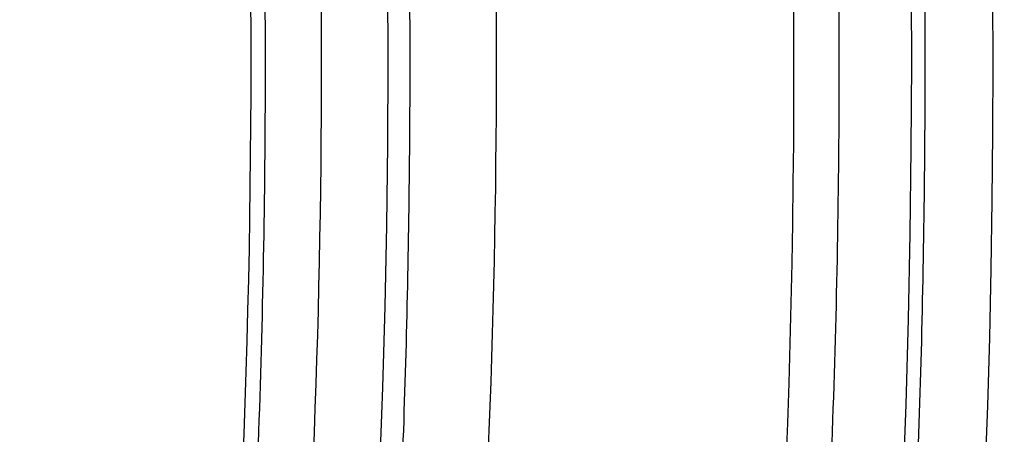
# Model space of a CAD drawing. Header units: millimetres. Extents: x 0 to 297, y 0 to 210.
# Tile 93 of 256: x 147.1641 to 147.1979, y 93.0249 to 93.0391. Entities that reach past the tile are written whole.
import ezdxf

# ---------------------------------------------------------------- set-up
doc = ezdxf.new("R2010")
doc.units = ezdxf.units.MM
doc.header["$LTSCALE"] = 16.335
doc.layers.get('0').update_dxf_attribs({"linetype": 'CONTINUOUS'})
for name, color, linetype in [('01_GLOBAL', 7, 'CONTINUOUS'), ('INTFCLR_1', 7, 'CONTINUOUS'), ('INTFCLR_144815', 7, 'CONTINUOUS')]:
    doc.layers.add(name, color=color, linetype=linetype)

msp = doc.modelspace()

# ---------------------------------------------------------------- linework, layer by layer
at = {"color": 7, "linetype": 'Continuous'}
msp.add_circle((147.7028034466, 92.1254639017), 2.28, dxfattribs=at)
at = {"color": 9, "linetype": 'Continuous'}
msp.add_arc((147.7028034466, 92.1254639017), 2.2507792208, 92.9674534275, 177.0325465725, dxfattribs=at)
at = {"layer": '01_GLOBAL', "color": 7, "linetype": 'Continuous'}
msp.add_circle((147.7028034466, 92.1254639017), 2.31, dxfattribs=at)
at = {"layer": 'INTFCLR_1', "color": 6, "linetype": 'Continuous'}
for radius in [0.3620710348, 0.3440948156]:
    msp.add_arc((146.8326356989, 93.03763164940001), radius, 270, 90.00000002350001, dxfattribs=at)
at = {"layer": 'INTFCLR_1', "color": 9, "linetype": 'Continuous'}
for points, knots in [([(147.1545442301, 92.9256703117), (147.1552565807, 92.92760868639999), (147.1566525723, 92.9315227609), (147.1593123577, 92.9394604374), (147.1636279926, 92.9537082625), (147.1676297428, 92.9704311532), (147.1702721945, 92.98537709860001), (147.1713830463, 92.99300879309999), (147.1719563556, 92.9974228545), (147.1732796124, 93.008504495), (147.1746545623, 93.02743949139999), (147.1744340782, 93.04977945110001), (147.1733950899, 93.0642567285), (147.1727415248, 93.0709415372), (147.1722603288, 93.07538757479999), (147.1707735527, 93.08738744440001), (147.1673977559, 93.1066025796), (147.162533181, 93.1253625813), (147.1590536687, 93.13649711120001), (147.157745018, 93.1404798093), (147.1557541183, 93.1463465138), (147.1512626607, 93.1586117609), (147.1435063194, 93.176613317), (147.134673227, 93.19362029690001), (147.1285153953, 93.2040882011), (147.1256373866, 93.208747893), (147.1237254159, 93.21178528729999), (147.1185545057, 93.2197736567), (147.1098896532, 93.232033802), (147.0978538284, 93.2469589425), (147.0876594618, 93.2581464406), (147.0805381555, 93.26529742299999), (147.0766007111, 93.2690835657), (147.0711374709, 93.27418968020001), (147.06349057, 93.2808755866), (147.0552130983, 93.2873626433), (147.0499647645, 93.2910949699), (147.0474074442, 93.29281092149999), (147.0457289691, 93.2938897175), (147.0442255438, 93.294808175), (147.0429042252, 93.29556660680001), (147.041778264, 93.2961550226), (147.0407894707, 93.2966200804), (147.0400295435, 93.2968637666), (147.0393696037, 93.2970368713), (147.0390133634, 93.2966025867), (147.0393275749, 93.29599323), (147.0397818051, 93.29522393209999), (147.0406181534, 93.29416107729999), (147.0417305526, 93.2928514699), (147.0430342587, 93.2914101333), (147.0444632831, 93.289871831), (147.0465759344, 93.2876354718), (147.0495827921, 93.28449215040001), (147.0551951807, 93.2786029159), (147.0613248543, 93.27199583), (147.0669087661, 93.26568094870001), (147.0703603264, 93.2616654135), (147.0759105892, 93.2550734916), (147.0844077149, 93.2443909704), (147.0955472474, 93.22884910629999), (147.1036099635, 93.2161613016), (147.1088887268, 93.20713012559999), (147.1124703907, 93.200778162), (147.1186494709, 93.1891839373), (147.1269016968, 93.171675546), (147.1325946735, 93.1570782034), (147.1352425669, 93.1495098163)], [0, 0, 0, 0, 0.0103792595, 0.0208842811, 0.0420721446, 0.0851858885, 0.1071984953, 0.1183380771, 0.123943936, 0.1295693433, 0.1744299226, 0.2192388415, 0.2417237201, 0.2473597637, 0.2529962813, 0.2641993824, 0.3081295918, 0.3509327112, 0.3614952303, 0.3667582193, 0.3720021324, 0.3926323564, 0.4323913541, 0.4704239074, 0.4888657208, 0.4934194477, 0.497950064, 0.5069039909, 0.5412450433, 0.5733438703, 0.6032118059, 0.6172673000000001, 0.6240601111, 0.6306649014, 0.6548506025, 0.6750843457, 0.6834913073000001, 0.6872123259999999, 0.6905622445, 0.6935176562, 0.6960693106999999, 0.6982084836, 0.6999280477, 0.7014829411, 0.7024060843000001, 0.7029587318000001, 0.7038763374, 0.7054334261, 0.7076628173, 0.7105600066, 0.714112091, 0.7174145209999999, 0.7211168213, 0.7295725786, 0.7392778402, 0.7620040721, 0.7748640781, 0.7816422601, 0.7886165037, 0.8181744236, 0.8502177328, 0.884679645, 0.8936796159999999, 0.902792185, 0.9213283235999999, 0.9597006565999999, 1, 1, 1, 1]), ([(147.0432510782, 93.2956316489), (147.0440337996, 93.2956315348), (147.0461901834, 93.29448394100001), (147.048762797, 93.29308623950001), (147.05126835, 93.29149221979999), (147.0538664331, 93.2897847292), (147.0591995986, 93.28606265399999), (147.0676125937, 93.27960414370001), (147.0753919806, 93.27294276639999), (147.0809499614, 93.26785658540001), (147.0849532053, 93.2640878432), (147.0921910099, 93.25697312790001), (147.1025540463, 93.2458430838), (147.114792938, 93.2309925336), (147.1236090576, 93.2187883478), (147.1288703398, 93.210836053), (147.1308146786, 93.20781404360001), (147.1337403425, 93.20317969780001), (147.1399980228, 93.19277282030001), (147.1489774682, 93.17586162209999), (147.1568675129, 93.15795089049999), (147.1614367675, 93.1457458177), (147.1634614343, 93.13990986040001), (147.1647919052, 93.13594917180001), (147.1683281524, 93.12488035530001), (147.1732735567, 93.1062283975), (147.1767074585, 93.0871131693), (147.1782194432, 93.07517712), (147.1787086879, 93.07075571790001), (147.1793731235, 93.0641085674), (147.1804294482, 93.0497128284), (147.1806536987, 93.0274948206), (147.1792555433, 93.0086652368), (147.1779104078, 92.9976470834), (147.1773275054, 92.9932574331), (147.1761979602, 92.9856672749), (147.1735104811, 92.97079983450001), (147.1694409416, 92.95416803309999), (147.1650544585, 92.9400032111), (147.1623504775, 92.9321098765), (147.1609312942, 92.9282176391), (147.1602071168, 92.92629007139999)], [0, 0, 0, 0, 0.0056084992, 0.016622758, 0.0214510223, 0.0268121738, 0.0389184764, 0.0680276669, 0.1027789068, 0.1122614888, 0.1220107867, 0.1421735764, 0.1849752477, 0.2309092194, 0.2799812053, 0.2927645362, 0.2992310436, 0.3057293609, 0.3320345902, 0.3862266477, 0.4428037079, 0.4721337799, 0.479586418, 0.4870651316, 0.5020714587, 0.5628449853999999, 0.6251697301, 0.6410581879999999, 0.6490513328, 0.6570434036, 0.6889243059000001, 0.7524504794, 0.8160576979, 0.8240355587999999, 0.8319861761, 0.8477866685, 0.8790166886, 0.9402183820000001, 0.9703167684, 0.9852456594, 1, 1, 1, 1])]:
    msp.add_open_spline(points, degree=3, knots=knots, dxfattribs=at)
at = {"layer": 'INTFCLR_1', "color": 6, "linetype": 'Continuous'}
for points, knots in [([(147.0687421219, 93.29563164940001), (147.0680098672, 93.29563164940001), (147.0693330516, 93.2931111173), (147.0704693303, 93.29172068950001), (147.0723263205, 93.28928078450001), (147.0746177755, 93.2865210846), (147.0775470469, 93.28299903), (147.080971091, 93.27890891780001), (147.0846437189, 93.27446035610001), (147.0882701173, 93.26998999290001), (147.0916458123, 93.2657319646), (147.0947448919, 93.2617356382), (147.0975630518, 93.2580185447), (147.100110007, 93.25458663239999), (147.1024035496, 93.25143207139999), (147.1044661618, 93.24854131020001), (147.1063189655, 93.24589767), (147.1079764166, 93.2434940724), (147.109457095, 93.2413147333), (147.1107791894, 93.2393416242), (147.1119635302, 93.23755181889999), (147.1130167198, 93.235942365), (147.1139517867, 93.2344985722), (147.1147816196, 93.2332054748), (147.1157213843, 93.2317287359), (147.1167390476, 93.23011252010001), (147.1179255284, 93.2282043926), (147.1189332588, 93.2265622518), (147.1198501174, 93.2250516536), (147.1206424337, 93.2237350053), (147.1215180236, 93.2222660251), (147.1224842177, 93.22062728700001), (147.1235503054, 93.2187965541), (147.1247223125, 93.21675634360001), (147.1260120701, 93.2144766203), (147.1274302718, 93.21192636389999), (147.1289898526, 93.20906621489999), (147.1307073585, 93.2058462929), (147.1325944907, 93.2022184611), (147.1346618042, 93.1981270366), (147.1369222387, 93.1935038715), (147.1393944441, 93.1882537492), (147.1420944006, 93.1822619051), (147.1450364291, 93.1753818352), (147.1482313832, 93.1674373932), (147.1516877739, 93.1581768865), (147.1553587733, 93.14738762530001), (147.1590017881, 93.1353669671), (147.1623609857, 93.1226214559), (147.1652568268, 93.10972884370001), (147.1676651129, 93.0968010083), (147.1695853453, 93.0838891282), (147.1710275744, 93.0709911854), (147.1719965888, 93.05813761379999), (147.1725011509, 93.0453158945), (147.1725469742, 93.0325462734), (147.1721391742, 93.0198169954), (147.171280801, 93.0071297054), (147.1699742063, 92.99449457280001), (147.1682169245, 92.9818861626), (147.1660086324, 92.9693213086), (147.1633383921, 92.9567727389), (147.1602041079, 92.94425636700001), (147.1566465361, 92.9319458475), (147.1528751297, 92.9204393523), (147.1491593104, 92.9102243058), (147.1457087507, 92.9015000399), (147.1425365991, 92.8940034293), (147.1396288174, 92.8875126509), (147.136972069, 92.8818585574), (147.1345472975, 92.8769025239), (147.1323371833, 92.8725413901), (147.130325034, 92.8686912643), (147.1284994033, 92.8652891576), (147.1268466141, 92.8622800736), (147.1253496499, 92.85960988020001), (147.1239936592, 92.85723391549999), (147.1227647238, 92.8551144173), (147.1216541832, 92.85322630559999), (147.1206539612, 92.8515468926), (147.1197533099, 92.8500510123), (147.1189386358, 92.8487109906), (147.1179864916, 92.8471584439), (147.1170567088, 92.8456599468), (147.1160957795, 92.84412860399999), (147.1152647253, 92.8428151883), (147.1143298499, 92.84135168), (147.1132770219, 92.8397205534), (147.1120898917, 92.837902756), (147.1107550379, 92.8358842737), (147.109257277, 92.8336513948), (147.107577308, 92.8311858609), (147.1056960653, 92.8284703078), (147.1035922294, 92.82548916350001), (147.1012492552, 92.8222342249), (147.0986446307, 92.81869165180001), (147.095755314, 92.8148491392), (147.0925736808, 92.81071697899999), (147.0890986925, 92.8063077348), (147.0853575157, 92.80167437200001), (147.0815402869, 92.7970384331), (147.0779667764, 92.7927652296), (147.0748968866, 92.789078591), (147.0724998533, 92.7861981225), (147.070552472, 92.7836530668), (147.0693788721, 92.7822194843), (147.0679949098, 92.7796316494), (147.0687421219, 92.7796316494)], [0, 0, 0, 0, 0.003860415, 0.007501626, 0.0124785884, 0.0188917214, 0.0268498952, 0.0364677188, 0.0470694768, 0.0572444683, 0.0668187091, 0.0757144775, 0.083905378, 0.09140992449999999, 0.0982451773, 0.1044667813, 0.1101313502, 0.1152642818, 0.1198589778, 0.1240215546, 0.1277856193, 0.1311734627, 0.1341617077, 0.1368541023, 0.1392736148, 0.1433897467, 0.1469230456, 0.1511192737, 0.1535471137, 0.1562389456, 0.1592204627, 0.1625628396, 0.1662680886, 0.1703891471, 0.174967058, 0.1800766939, 0.1857729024, 0.1921414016, 0.1993155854, 0.2073311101, 0.2163077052, 0.2264451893, 0.2379233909, 0.250953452, 0.2658909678, 0.283062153, 0.3030578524, 0.3259639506, 0.3492662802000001, 0.3725305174, 0.3956109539, 0.4185782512, 0.4413347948, 0.4640172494, 0.4865192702, 0.508968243, 0.531324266, 0.5536477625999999, 0.5759939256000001, 0.5982772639, 0.620747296, 0.6432362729, 0.6658996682, 0.68875599, 0.7107777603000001, 0.7297237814, 0.7460531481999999, 0.7602331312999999, 0.7726347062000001, 0.7835467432, 0.793166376, 0.8017211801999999, 0.8093215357, 0.8160683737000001, 0.8220758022, 0.8274205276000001, 0.8322066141, 0.8364980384, 0.8403367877, 0.8437547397, 0.8468031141, 0.8495420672, 0.8520223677, 0.8564046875, 0.8588391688, 0.8615533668, 0.8645986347, 0.8679945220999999, 0.8717882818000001, 0.8760445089, 0.8807522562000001, 0.8859628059, 0.8917731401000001, 0.898168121, 0.9051985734, 0.9129160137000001, 0.9213486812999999, 0.9305434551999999, 0.9404096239, 0.9509435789, 0.961943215, 0.9720502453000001, 0.980371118, 0.9870628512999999, 0.992271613, 0.9960607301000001, 1, 1, 1, 1]), ([(147.0687421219, 92.7796316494), (147.0695765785, 92.7796316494), (147.0710237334, 92.7806068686), (147.0732486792, 92.7819463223), (147.0757995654, 92.7837998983), (147.0789536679, 92.78621498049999), (147.0827092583, 92.7892984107), (147.0868482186, 92.7928925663), (147.0910477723, 92.79673500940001), (147.0950116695, 92.80053311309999), (147.0986438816, 92.80415209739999), (147.1019501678, 92.80756746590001), (147.1049461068, 92.8107620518), (147.107653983, 92.813732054), (147.1100921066, 92.81647650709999), (147.1122806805, 92.81899733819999), (147.1142479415, 92.8213114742), (147.1160099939, 92.82342388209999), (147.1175861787, 92.82534548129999), (147.1189934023, 92.8270878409), (147.1202530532, 92.828669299), (147.1213970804, 92.83012358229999), (147.1225240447, 92.83157239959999), (147.123724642, 92.8331346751), (147.1249992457, 92.8348159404), (147.1262604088, 92.83650316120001), (147.1274992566, 92.8381825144), (147.1287882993, 92.8399539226), (147.1302152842, 92.8419444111), (147.131810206, 92.84420661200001), (147.1335924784, 92.846783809), (147.1355808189, 92.8497229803), (147.1377917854, 92.8530728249), (147.140242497, 92.8568933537), (147.1429592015, 92.861268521), (147.1459674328, 92.8662949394), (147.1492907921, 92.8720905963), (147.1529541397, 92.8788115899), (147.1569786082, 92.8866408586), (147.1613909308, 92.895852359), (147.1661049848, 92.9065772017), (147.1708180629, 92.91847841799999), (147.1752249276, 92.93102624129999), (147.1791389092, 92.9437452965), (147.1825261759, 92.9565113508), (147.1853979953, 92.9693107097), (147.1877529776, 92.9820756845), (147.1896101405, 92.9948409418), (147.1909735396, 93.00755209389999), (147.1918561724, 93.02022938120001), (147.1922659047, 93.0328602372), (147.1922092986, 93.0454468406), (147.1916906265, 93.0579966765), (147.1907127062, 93.07050178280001), (147.1892753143, 93.0829675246), (147.187377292, 93.0953920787), (147.1850186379, 93.1077564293), (147.1821898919, 93.1200882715), (147.1788863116, 93.1323721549), (147.1750915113, 93.1446222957), (147.1708160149, 93.1567764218), (147.1662306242, 93.1683760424), (147.1616300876, 93.17888244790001), (147.1573218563, 93.1879248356), (147.1533932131, 93.19561622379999), (147.1498208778, 93.2022183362), (147.1465812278, 93.20791453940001), (147.1436479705, 93.2128584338), (147.140997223, 93.2171670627), (147.1386015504, 93.22093898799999), (147.1364409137, 93.22424590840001), (147.1344943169, 93.2271532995), (147.1327470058, 93.229707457), (147.1311776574, 93.2319576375), (147.1297748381, 93.23393568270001), (147.1285161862, 93.23568453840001), (147.1273854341, 93.237235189), (147.1263043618, 93.2387000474), (147.1251805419, 93.2402055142), (147.1239422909, 93.24184332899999), (147.1226668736, 93.2435068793), (147.1213873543, 93.2451529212), (147.120091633, 93.2467985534), (147.1186694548, 93.2485796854), (147.1170808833, 93.2505381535), (147.1153015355, 93.25269419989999), (147.1133143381, 93.2550569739), (147.1110956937, 93.2576388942), (147.1086258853, 93.2604465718), (147.1058792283, 93.263488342), (147.1028357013, 93.2667628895), (147.099478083, 93.27026211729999), (147.0957850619, 93.2739726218), (147.0917574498, 93.27786179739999), (147.0874623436, 93.28182281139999), (147.0831967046, 93.28555323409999), (147.0792915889, 93.2887810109), (147.0760051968, 93.2913109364), (147.073359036, 93.29324438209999), (147.0710713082, 93.29462673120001), (147.0695920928, 93.29563164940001), (147.0687421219, 93.29563164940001)], [0, 0, 0, 0, 0.0042187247, 0.0081401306, 0.0133978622, 0.0200459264, 0.0282638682, 0.0379443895, 0.0477615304, 0.05703690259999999, 0.0656973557, 0.0736821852, 0.0810680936, 0.0878383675, 0.0940009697, 0.0996271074, 0.1047154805, 0.1093563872, 0.1135342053, 0.1172803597, 0.1206792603, 0.1237557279, 0.1266349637, 0.1299589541, 0.1337168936, 0.1373013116, 0.1406085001, 0.1442672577, 0.148377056, 0.1529904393, 0.1582606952, 0.164218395, 0.1709303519, 0.1785521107, 0.1871652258, 0.1969659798, 0.2081658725, 0.2209392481, 0.2356613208, 0.2526660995, 0.2725685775, 0.2948769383, 0.3173640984, 0.3397873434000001, 0.3621386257, 0.3841211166, 0.4060891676, 0.4277469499, 0.4493218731, 0.470705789, 0.4919793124, 0.5131981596, 0.5343255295, 0.5554668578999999, 0.5765984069, 0.5977513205, 0.6189954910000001, 0.6402209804, 0.6617015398, 0.6832900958, 0.7050415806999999, 0.7268239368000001, 0.7463339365, 0.7630160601, 0.7774553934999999, 0.7899931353, 0.8009638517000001, 0.8105830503, 0.8190545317, 0.8265380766, 0.8331730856, 0.8390248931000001, 0.8442268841, 0.8488182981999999, 0.8528943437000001, 0.8564866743, 0.8597116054, 0.8625968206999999, 0.8656908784, 0.8692094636, 0.8729771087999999, 0.8762884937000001, 0.879749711, 0.8835661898, 0.8878115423, 0.8924986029, 0.8976989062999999, 0.9034198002, 0.9097088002, 0.9166034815, 0.9241390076, 0.9323094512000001, 0.9411199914, 0.9506041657, 0.9606137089, 0.9706541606, 0.9792553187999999, 0.9862062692, 0.9916647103, 0.9957028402, 1, 1, 1, 1])]:
    msp.add_open_spline(points, degree=3, knots=knots, dxfattribs=at)
at = {"layer": 'INTFCLR_144815', "color": 6, "linetype": 'Continuous'}
for radius in [0.3828680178, 0.364857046]:
    msp.add_circle((146.8326356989, 93.03763164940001), radius, dxfattribs=at)
for radius, start, end in [(0.5278075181, 313.9937911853, 154.5150993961), (0.49294334, 282.2440355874, 71.2863570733), (0.4069633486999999, 316.9838592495, 43.0161407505), (0.3580299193, 345.8961331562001, 14.1038668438), (0.3393903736, 348.5228250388, 11.4771749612)]:
    msp.add_arc((146.8326356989, 93.03763164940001), radius, start, end, dxfattribs=at)
at = {"layer": 'INTFCLR_144815', "color": 9, "linetype": 'Continuous'}
for centre, radius, start, end in [((146.8326356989, 93.03763164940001), 0.3958087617, 314.0862202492, 45.9137797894), ((146.8326356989, 93.03763164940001), 0.3838160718, 314.0319604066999, 45.9680396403), ((146.832635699, 93.03763164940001), 0.3659999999, 349.3673701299, 10.6326298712)]:
    msp.add_arc(centre, radius, start, end, dxfattribs=at)
at = {"layer": 'INTFCLR_144815', "color": 6, "linetype": 'Continuous'}
for points, knots in [([(147.1951703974, 93.0376316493), (147.1951703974, 93.03951723), (147.195142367, 93.0432888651), (147.1950162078, 93.0489460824), (147.1948058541, 93.05460331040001), (147.1945111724, 93.06026056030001), (147.1941319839, 93.065917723), (147.1936680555, 93.07157476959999), (147.1931191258, 93.07723143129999), (147.1924848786, 93.0828875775), (147.1917649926, 93.0885427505), (147.1909590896, 93.0941966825), (147.1900668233, 93.0998486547), (147.1890877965, 93.10549815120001), (147.1880216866, 93.1111441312), (147.1868681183, 93.11678582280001), (147.1856268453, 93.1224218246), (147.1842975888, 93.12805097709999), (147.1828802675, 93.133671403), (147.1813747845, 93.1392814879), (147.1797813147, 93.1448788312), (147.1781000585, 93.1504612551), (147.1763315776, 93.15602572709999), (147.1744765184, 93.16156938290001), (147.1725359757, 93.1670884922), (147.1705112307, 93.172579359), (147.1684040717, 93.17803752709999), (147.1662166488, 93.1834583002), (147.1639516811, 93.1888363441), (147.1616124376, 93.19416587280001), (147.1592028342, 93.19944055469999), (147.1567275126, 93.2046534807), (147.1541918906, 93.20979719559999), (147.1516022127, 93.2148637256), (147.148965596, 93.21984460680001), (147.1462900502, 93.22473095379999), (147.1435844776, 93.2295135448), (147.1408586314, 93.2341829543), (147.1381230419, 93.2387297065), (147.1353888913, 93.24314447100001), (147.1326678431, 93.2474182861), (147.1299718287, 93.25154279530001), (147.1273128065, 93.25551047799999), (147.1247025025, 93.25931486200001), (147.1221521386, 93.2629507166), (147.1196721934, 93.26641417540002), (147.1172721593, 93.26970285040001), (147.1149604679, 93.27281571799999), (147.1127444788, 93.27575294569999), (147.1106305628, 93.2785156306), (147.1086237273, 93.2811061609), (147.1067274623, 93.28352828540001), (147.1049435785, 93.2857872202), (147.103272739, 93.2878889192), (147.1017147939, 93.28983965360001), (147.100269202, 93.2916455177), (147.0989350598, 93.2933124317), (147.097711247, 93.2948460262), (147.0965964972, 93.296251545), (147.0955896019, 93.2975338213), (147.0946891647, 93.29869700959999), (147.0938941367, 93.299745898), (147.0932019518, 93.3006821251), (147.0926142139, 93.30151619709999), (147.0921197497, 93.3022305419), (147.0916656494, 93.30302868), (147.0911667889, 93.3035998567), (147.0911815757, 93.3046267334), (147.091447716, 93.30463154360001)], [0, 0, 0, 0, 0.0193188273, 0.0386418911, 0.05797372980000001, 0.0773181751, 0.0966800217, 0.1160624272, 0.1354702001, 0.1549057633, 0.1743738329, 0.1938759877, 0.2134167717, 0.2329964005, 0.2526187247, 0.2722829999, 0.2919923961, 0.3117443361, 0.3315407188, 0.3513772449, 0.37125414, 0.391164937, 0.4111075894, 0.4310729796, 0.4510561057, 0.4710451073, 0.4910305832, 0.5109984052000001, 0.5309330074, 0.5508166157, 0.5706284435, 0.590344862, 0.6099392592, 0.6293819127, 0.6486401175, 0.6676780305, 0.6864570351, 0.7049360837, 0.7230721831, 0.7408210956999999, 0.7581383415, 0.7749801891, 0.7913047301, 0.8070730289, 0.822250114, 0.8368060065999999, 0.8507161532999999, 0.8639624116, 0.8765312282, 0.8884132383, 0.8996029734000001, 0.9101049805, 0.9199296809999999, 0.9290934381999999, 0.9376135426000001, 0.9455077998, 0.9527934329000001, 0.9594885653, 0.9656100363, 0.9711731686, 0.9761922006, 0.9806816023, 0.9846553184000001, 0.9881278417, 0.9911127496, 0.9936230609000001, 0.9972727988, 1, 1, 1, 1]), ([(147.1000017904, 92.7706317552), (147.099727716, 92.7706367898), (147.0997250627, 92.7716931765), (147.1002170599, 92.7722851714), (147.1006721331, 92.7731087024), (147.1011651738, 92.77384567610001), (147.1017516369, 92.7747055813), (147.1024417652, 92.7756704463), (147.1032341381, 92.776750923), (147.1041312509, 92.7779487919), (147.1051340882, 92.7792688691), (147.1062444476, 92.78071599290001), (147.1074648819, 92.7822968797), (147.1087976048, 92.7840181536), (147.1102428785, 92.785884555), (147.1117982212, 92.78789788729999), (147.1134596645, 92.79005859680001), (147.1152251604, 92.79237013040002), (147.1170968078, 92.79484195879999), (147.11907733, 92.797485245), (147.1211639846, 92.8003047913), (147.1233499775, 92.8033005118), (147.1256270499, 92.80647066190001), (147.1279885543, 92.8098160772), (147.1304260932, 92.8133353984), (147.1329303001, 92.81702596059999), (147.1354909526, 92.8208837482), (147.1380971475, 92.8249034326), (147.1407375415, 92.8290785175), (147.1434005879, 92.83340150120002), (147.1460747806, 92.83786408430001), (147.1487488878, 92.8424574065), (147.1514121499, 92.8471722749), (147.1540544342, 92.8519993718), (147.1566663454, 92.856929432), (147.1592392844, 92.8619533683), (147.1617654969, 92.8670624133), (147.1642380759, 92.8722482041), (147.1666509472, 92.8775028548), (147.168998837, 92.8828190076), (147.1712772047, 92.8881898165), (147.1734821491, 92.89360886), (147.1756107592, 92.89907116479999), (147.1776563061, 92.90456069), (147.179616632, 92.91007104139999), (147.1814926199, 92.91560357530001), (147.1832864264, 92.9211651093), (147.1849983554, 92.9267575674), (147.1866261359, 92.93237403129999), (147.1881687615, 92.93801125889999), (147.1896244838, 92.9436621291), (147.1909923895, 92.9493212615), (147.1922727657, 92.95498763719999), (147.1934660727, 92.96066109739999), (147.1945727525, 92.96634163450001), (147.1955930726, 92.9720286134), (147.1965271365, 92.9777204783), (147.1973750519, 92.98341533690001), (147.1981370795, 92.9891120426), (147.1988135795, 92.99481027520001), (147.1994048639, 93.0005096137), (147.1999112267, 93.00620974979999), (147.2003329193, 93.0119102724), (147.2006701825, 93.01761113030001), (147.2009232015, 93.0233121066), (147.2010921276, 93.0290132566), (147.2011770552, 93.0347144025), (147.2011780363, 93.0404156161), (147.2010950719, 93.0461167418), (147.2009281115, 93.0518178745), (147.2006770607, 93.05751885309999), (147.2003417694, 93.0632197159), (147.1999220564, 93.0689202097), (147.1994176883, 93.074620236), (147.198828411, 93.080319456), (147.1981539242, 93.0860176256), (147.1973939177, 93.0917142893), (147.1965480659, 93.09740890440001), (147.1956160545, 93.10310072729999), (147.1945975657, 93.1087889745), (147.1934922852, 93.1144727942), (147.1923000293, 93.1201506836), (147.1910207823, 93.12582057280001), (147.1896545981, 93.131480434), (147.1882014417, 93.1371288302), (147.1866611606, 93.1427648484), (147.1850338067, 93.14838687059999), (147.1833198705, 93.1539920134), (147.1815202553, 93.1595765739), (147.1796361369, 93.1651366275), (147.1776688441, 93.17066839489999), (147.1756200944, 93.17616762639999), (147.1734920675, 93.1816295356), (147.1712874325, 93.1870488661), (147.1690094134, 93.1924198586), (147.1666618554, 93.1977362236), (147.1642492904, 93.2029911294), (147.1617769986, 93.20817719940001), (147.1592510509, 93.21328655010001), (147.1566783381, 93.2183108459), (147.1540666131, 93.2232413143), (147.1514244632, 93.2280688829), (147.1487612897, 93.23278426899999), (147.1460872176, 93.23737816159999), (147.1434130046, 93.2418413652), (147.1407498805, 93.2461650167), (147.1381093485, 93.2503408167), (147.1355029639, 93.2543612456), (147.1329420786, 93.2582197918), (147.1304375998, 93.2619111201), (147.1279997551, 93.265431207), (147.125637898, 93.26877740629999), (147.1233603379, 93.27194848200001), (147.1211742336, 93.2749445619), (147.1190855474, 93.2777670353), (147.1170990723, 93.2804183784), (147.1152184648, 93.2829020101), (147.1134463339, 93.2852221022), (147.1117843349, 93.2873834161), (147.1102333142, 93.2893910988), (147.1087934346, 93.2912505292), (147.1074642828, 93.2929671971), (147.1062450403, 93.2945465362), (147.1051345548, 93.29599381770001), (147.1041315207, 93.2973141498), (147.1032343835, 93.29851204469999), (147.1024419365, 93.2995926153), (147.1017517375, 93.30055757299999), (147.1011652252, 93.30141754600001), (147.1006721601, 93.3021545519), (147.1002170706, 93.3029781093), (147.0997250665, 93.30357011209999), (147.0997277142, 93.304626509), (147.1000017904, 93.30463154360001)], [0, 0, 0, 0, 0.0014101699, 0.0032891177, 0.0045779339, 0.0061083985, 0.0078869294, 0.009919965, 0.0122145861, 0.0147783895, 0.0176190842, 0.0207426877, 0.0241618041, 0.0278931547, 0.0319414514, 0.0363053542, 0.040981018, 0.0459630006, 0.0512683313, 0.0569309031, 0.0629543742, 0.0693130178, 0.0760084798, 0.08303351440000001, 0.0903785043, 0.09803123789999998, 0.105976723, 0.1141977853, 0.122675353, 0.1313888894, 0.140317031, 0.1494380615, 0.1587304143, 0.1681731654, 0.1777462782, 0.187430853, 0.1972092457, 0.2070653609, 0.2169845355, 0.2269535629, 0.2369608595, 0.2469959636, 0.2570491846, 0.2671179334, 0.2771316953, 0.2871355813, 0.2971697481, 0.3071923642, 0.3172217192, 0.3272506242, 0.3372572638, 0.3472396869, 0.357200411, 0.3671408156, 0.3770633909, 0.3869713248, 0.3968625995, 0.4067348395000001, 0.4165894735, 0.4264283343, 0.4362532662, 0.4460650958, 0.4558661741, 0.4656577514, 0.4754424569, 0.4852217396, 0.4949982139, 0.504773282, 0.5145496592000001, 0.5243287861, 0.5341133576, 0.5439047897, 0.5537055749, 0.5635169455, 0.5733411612, 0.5831795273, 0.5930338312, 0.6029053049, 0.6127948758, 0.6227033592, 0.6326318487, 0.6425809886, 0.652548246, 0.6625317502, 0.6725323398, 0.682550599, 0.6925874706, 0.7026400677, 0.7127021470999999, 0.7227700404, 0.7328393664, 0.7429043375, 0.7529583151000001, 0.7629934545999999, 0.7730007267, 0.7829699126, 0.7928892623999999, 0.8027455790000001, 0.8125242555, 0.8222091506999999, 0.8317827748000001, 0.8412261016, 0.8505191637, 0.8596410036, 0.8685700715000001, 0.8772846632, 0.8857633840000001, 0.8939857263, 0.9019325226, 0.9095865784, 0.9169329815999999, 0.9239594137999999, 0.9306564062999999, 0.9370174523, 0.9430388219, 0.9487194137, 0.9540603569, 0.95906494, 0.9637380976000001, 0.9680861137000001, 0.9721162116, 0.9758363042, 0.9792548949, 0.9823802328, 0.9852207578, 0.987784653, 0.9900795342, 0.9921128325, 0.9938914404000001, 0.9954219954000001, 0.9967108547, 0.9985898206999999, 1, 1, 1, 1]), ([(147.0748011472, 93.29563164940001), (147.0745610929, 93.29563164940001), (147.0744848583, 93.2947249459), (147.0751057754, 93.2940118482), (147.0758580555, 93.29272557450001), (147.0770529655, 93.29119613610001), (147.0785958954, 93.28921818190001), (147.080522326, 93.2868627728), (147.0828321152, 93.28406264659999), (147.0855300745, 93.2808045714), (147.0886462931, 93.27701390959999), (147.0921760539, 93.27265849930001), (147.0961102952, 93.2676978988), (147.1004275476, 93.26209938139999), (147.1050707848, 93.25586792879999), (147.1099949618, 93.24898773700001), (147.1151104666, 93.2415047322), (147.1203476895, 93.2334403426), (147.1256113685, 93.22486559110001), (147.1308281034, 93.21583073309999), (147.1359193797, 93.2064123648), (147.1408291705, 93.1966654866), (147.1455034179, 93.18665972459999), (147.1499098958, 93.1764372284), (147.1540163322, 93.1660555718), (147.1578079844, 93.15554353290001), (147.1612703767, 93.14494048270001), (147.1643963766, 93.1342737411), (147.1671859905, 93.123555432), (147.1696331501, 93.1128248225), (147.1717476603, 93.1020609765), (147.1735255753, 93.0913061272), (147.1749749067, 93.08053683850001), (147.1760956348, 93.0697871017), (147.1768923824, 93.0590489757), (147.1773682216, 93.0483322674), (147.1774737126, 93.041195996), (147.1774737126, 93.03763164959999)], [0, 0, 0, 0, 0.0025344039, 0.005901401, 0.0109295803, 0.0177704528, 0.0265540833, 0.0373505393, 0.04991676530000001, 0.0648695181, 0.0820131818, 0.1017234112, 0.1240566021, 0.1488553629, 0.1763609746, 0.2060970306, 0.2381748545, 0.2720515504, 0.3076064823, 0.3443876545, 0.3821831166, 0.4206251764, 0.4595934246, 0.4987613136, 0.5381325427, 0.5774437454, 0.6167240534, 0.6558745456, 0.6947773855, 0.7336358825, 0.7720551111, 0.8105726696, 0.8487051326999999, 0.8867612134, 0.9246626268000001, 0.9623689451, 1, 1, 1, 1]), ([(147.108707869, 93.29563164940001), (147.1084310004, 93.29563164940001), (147.1084189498, 93.2945661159), (147.1088854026, 93.2939562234), (147.1093179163, 93.293115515), (147.1097871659, 93.29236199), (147.1103458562, 93.291483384), (147.1110035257, 93.2904976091), (147.1117585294, 93.28939440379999), (147.1126129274, 93.28817225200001), (147.1135675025, 93.28682643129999), (147.1146233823, 93.2853527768), (147.1157813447, 93.28374669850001), (147.1170420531, 93.2820034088), (147.1184057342, 93.2801181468), (147.1198723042, 93.27808602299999), (147.1214410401, 93.2759024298), (147.1231107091, 93.27356285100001), (147.1248792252, 93.271063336), (147.1267437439, 93.26840038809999), (147.128700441, 93.2655713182), (147.130744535, 93.2625742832), (147.1328701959, 93.25940851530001), (147.135070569, 93.2560744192), (147.1373378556, 93.252573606), (147.1396633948, 93.248908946), (147.1420378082, 93.24508453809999), (147.1444511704, 93.2411056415), (147.1468932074, 93.23697855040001), (147.1493534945, 93.2327104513), (147.1518216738, 93.2283092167), (147.1542876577, 93.2237831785), (147.1567417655, 93.21914097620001), (147.1591748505, 93.2143913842), (147.161578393, 93.2095431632), (147.1639445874, 93.2046048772), (147.1662663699, 93.1995847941), (147.1685374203, 93.19449081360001), (147.1707521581, 93.18933038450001), (147.1729057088, 93.1841104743), (147.1749938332, 93.17883761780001), (147.1770129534, 93.1735177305), (147.1789599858, 93.168156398), (147.1808324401, 93.1627584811), (147.1826281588, 93.1573287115), (147.184345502, 93.1518710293), (147.1859830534, 93.1463893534), (147.1875398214, 93.14088681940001), (147.1890149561, 93.135366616), (147.1904079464, 93.12983117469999), (147.1917183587, 93.12428304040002), (147.1929460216, 93.1187240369), (147.194090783, 93.1131561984), (147.1951526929, 93.1075808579), (147.1961317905, 93.10199958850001), (147.1970282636, 93.0964132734), (147.1978422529, 93.09082314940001), (147.198574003, 93.08522979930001), (147.1992237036, 93.0796341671), (147.1997916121, 93.0740365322), (147.2002779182, 93.06843761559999), (147.2006828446, 93.06283752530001), (147.201006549, 93.0572368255), (147.2012491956, 93.0516354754), (147.2014108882, 93.0460339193), (147.2014917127, 93.0404320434), (147.2014917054, 93.0348302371), (147.2014108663, 93.0292283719), (147.2012491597, 93.0236268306), (147.2010065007, 93.0180255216), (147.2006827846, 93.01242485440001), (147.20027785, 93.0068248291), (147.1997915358, 93.0012259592), (147.1992236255, 92.9956284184), (147.1985739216, 92.9900328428), (147.1978421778, 92.98443960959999), (147.197028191, 92.9788495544), (147.1961317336, 92.9732633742), (147.1951526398, 92.96768215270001), (147.1940907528, 92.96210695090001), (147.1929459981, 92.956539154), (147.1917183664, 92.95098029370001), (147.1904079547, 92.9454321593), (147.1890149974, 92.9398968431), (147.1875398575, 92.93437661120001), (147.1859831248, 92.9288741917), (147.1843455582, 92.9233924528), (147.1826282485, 92.91793486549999), (147.1808325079, 92.91250501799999), (147.178960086, 92.9071071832), (147.1770130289, 92.9017457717), (147.1749939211, 92.8964259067), (147.1729057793, 92.8911529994), (147.1707522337, 92.8859330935), (147.1685374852, 92.8807726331), (147.1662664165, 92.87567860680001), (147.1639446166, 92.8706584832), (147.1615784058, 92.8657201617), (147.1591748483, 92.86087191), (147.1567417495, 92.8561222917), (147.1542876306, 92.85148006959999), (147.1518216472, 92.8469540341), (147.1493534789, 92.84255282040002), (147.1468932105, 92.8382847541), (147.1444511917, 92.8341576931), (147.1420378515, 92.8301788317), (147.1396634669, 92.8263544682), (147.1373379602, 92.82268985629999), (147.1350707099, 92.8191890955), (147.1328703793, 92.81585505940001), (147.1307447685, 92.81268936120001), (147.1287007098, 92.80969237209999), (147.12674404, 92.8068633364), (147.1248795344, 92.8042004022), (147.1231110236, 92.80170089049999), (147.1214413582, 92.7993613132), (147.1198726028, 92.79717769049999), (147.1184060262, 92.79514555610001), (147.117042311, 92.7932602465), (147.1157815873, 92.79151693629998), (147.114623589, 92.78991080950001), (147.11356769, 92.78843713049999), (147.1126130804, 92.787091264), (147.11175866, 92.7858690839), (147.1110036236, 92.7847658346), (147.1103459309, 92.78378002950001), (147.1097872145, 92.7829013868), (147.1093179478, 92.78214783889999), (147.1088854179, 92.7813071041), (147.1084189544, 92.7806972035), (147.1084309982, 92.7796316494), (147.108707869, 92.7796316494)], [0, 0, 0, 0, 0.0014861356, 0.0034579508, 0.0048068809, 0.0064063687, 0.0082626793, 0.0103820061, 0.0127711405, 0.0154368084, 0.0183865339, 0.0216275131, 0.0251677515, 0.0290144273, 0.0331753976, 0.0376570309, 0.0424661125, 0.0476073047, 0.0530850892, 0.0589012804, 0.0650564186, 0.0715486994, 0.07837362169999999, 0.08552418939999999, 0.0929907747, 0.1007612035, 0.1088208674, 0.1171531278, 0.1257396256, 0.1345607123, 0.143595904, 0.152824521, 0.1622261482, 0.171780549, 0.1814683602, 0.1912713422, 0.2011724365, 0.211155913, 0.2212074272, 0.2313141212, 0.2414644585, 0.2516478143, 0.2618559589, 0.2720801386, 0.2823146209, 0.2925525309, 0.302790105, 0.3130221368, 0.3232464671, 0.333459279, 0.3436597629, 0.3538452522, 0.3640159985, 0.3741700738, 0.3843086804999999, 0.3944307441, 0.4045380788, 0.4146299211, 0.4247087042, 0.434774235, 0.4448292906, 0.4548738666, 0.4649110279, 0.4749410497, 0.4849671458, 0.4949897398, 0.505012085, 0.515034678, 0.5250607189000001, 0.5350907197, 0.5451277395, 0.5551723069, 0.5652271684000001, 0.5752926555, 0.5853711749, 0.5954630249, 0.6055699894, 0.6156920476, 0.6258303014, 0.6359844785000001, 0.6461547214, 0.6563403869, 0.666540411, 0.676753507, 0.6869773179, 0.6972097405, 0.7074468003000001, 0.7176851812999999, 0.7279191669, 0.7381438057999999, 0.7483515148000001, 0.7585352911, 0.7686855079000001, 0.7787921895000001, 0.7888438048, 0.7988273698, 0.8087285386, 0.8185315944, 0.8282194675, 0.8377739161, 0.8471755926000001, 0.8564042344, 0.8654393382, 0.8742603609, 0.8828468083, 0.8911789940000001, 0.8992385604, 0.907008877, 0.9144753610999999, 0.9216258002, 0.9284505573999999, 0.9349426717, 0.941097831, 0.9469139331, 0.9523916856, 0.9575329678, 0.9623419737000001, 0.9668237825, 0.9709847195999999, 0.9748315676, 0.978371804, 0.9816129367, 0.9845626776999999, 0.9872284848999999, 0.9896176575, 0.9917371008, 0.9935934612, 0.9951930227, 0.9965419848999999, 0.9985138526, 1, 1, 1, 1]), ([(147.2022625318, 93.0376316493), (147.2022625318, 93.0396438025), (147.2022313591, 93.0436685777), (147.2020910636, 93.04970524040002), (147.2018571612, 93.0557413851), (147.2015295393, 93.0617767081), (147.2011080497, 93.06781079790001), (147.2005925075, 93.07384323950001), (147.199982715, 93.0798733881), (147.1992784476, 93.0859006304), (147.1984795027, 93.0919240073), (147.19758567, 93.0979425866), (147.1965968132, 93.1039549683), (147.1955128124, 93.10995979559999), (147.1943336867, 93.1159551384), (147.1930595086, 93.1219390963), (147.1916905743, 93.12790907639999), (147.190227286, 93.1338624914), (147.188670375, 93.1397959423), (147.1870207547, 93.14570598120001), (147.185279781, 93.1515882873), (147.1834490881, 93.1574384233), (147.1815308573, 93.16325109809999), (147.1795277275, 93.1690206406), (147.1774429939, 93.1747405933), (147.1752805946, 93.18040394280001), (147.17304523, 93.1860029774), (147.1707424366, 93.19152928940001), (147.1683786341, 93.19697383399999), (147.1659611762, 93.202326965), (147.1634983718, 93.2075785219), (147.1609994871, 93.21271792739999), (147.1584747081, 93.2177343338), (147.1559350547, 93.2226168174), (147.153392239, 93.22735462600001), (147.1508584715, 93.231937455), (147.1483462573, 93.2363556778), (147.1458681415, 93.2406006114), (147.1434364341, 93.2446647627), (147.1410629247, 93.24854204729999), (147.1387585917, 93.25222799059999), (147.1365335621, 93.2557195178), (147.1343970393, 93.259014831), (147.1323572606, 93.262113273), (147.1304208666, 93.2650160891), (147.12859274, 93.26772646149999), (147.1268760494, 93.2702492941), (147.125272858, 93.272590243), (147.1237844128, 93.2747552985), (147.1224114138, 93.27675039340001), (147.121154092, 93.2785814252), (147.1200124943, 93.2802535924), (147.118986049, 93.2817730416), (147.1180752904, 93.28314129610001), (147.1172765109, 93.28437290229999), (147.116598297, 93.28544071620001), (147.1158749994, 93.286675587), (147.1152809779, 93.2875953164), (147.1145954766, 93.28951259), (147.1151168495, 93.2895216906)], [0, 0, 0, 0, 0.0222571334, 0.0445186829, 0.06678913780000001, 0.0890724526, 0.1113731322, 0.1336942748, 0.1560399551, 0.1784122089, 0.2008146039, 0.2232474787, 0.2457132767, 0.2682104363, 0.2907398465, 0.3132975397, 0.335882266, 0.3584869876, 0.3811076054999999, 0.4037333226, 0.4263560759, 0.4489611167, 0.4715354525, 0.4940600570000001, 0.5165143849, 0.5388745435, 0.5611129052, 0.5831981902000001, 0.6050953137, 0.6267656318, 0.6481667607, 0.6692530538, 0.6899760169, 0.7102848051, 0.7301274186, 0.7494519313, 0.7682075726, 0.7863455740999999, 0.8038210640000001, 0.8205941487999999, 0.8366306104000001, 0.8519037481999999, 0.8663901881, 0.880071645, 0.8929365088, 0.9049875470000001, 0.9162341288, 0.9266902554, 0.9363718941, 0.9452960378, 0.9534797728, 0.9609402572, 0.9676938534, 0.9737559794, 0.9791416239, 0.9838665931, 0.9879463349, 0.9942320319, 1, 1, 1, 1]), ([(147.2199719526, 93.03763164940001), (147.2199719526, 93.0414563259), (147.2198522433, 93.04910975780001), (147.2193144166, 93.06058617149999), (147.2184161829, 93.0720590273), (147.2171556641, 93.0835252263), (147.2155297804, 93.0949804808), (147.2135364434, 93.10641800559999), (147.211172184, 93.11782750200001), (147.2084359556, 93.12919576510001), (147.2053267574, 93.14050482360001), (147.2018478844, 93.1517322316), (147.1980044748, 93.1628486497), (147.1938092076, 93.1738188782), (147.1892793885, 93.1845984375), (147.1844441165, 93.19513711), (147.1793401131, 93.2053736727), (147.1740201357, 93.215240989), (147.1685487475, 93.2246655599), (147.1630026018, 93.2335721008), (147.1574693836, 93.2418899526), (147.1520409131, 93.2495559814), (147.1468089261, 93.2565236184), (147.1418538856, 93.2627633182), (147.1372471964, 93.2682702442), (147.1330376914, 93.273054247), (147.1292597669, 93.2771441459), (147.1259311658, 93.2805728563), (147.1230571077, 93.2833904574), (147.1206366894, 93.2856116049), (147.1186589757, 93.28734572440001), (147.1169342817, 93.288585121), (147.1157948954, 93.2895335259), (147.1151168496, 93.2895216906)], [0, 0, 0, 0, 0.0408499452, 0.0817377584, 0.1226908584, 0.1637418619, 0.2049215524, 0.2462459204, 0.2877224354, 0.329349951, 0.3711123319, 0.4129705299, 0.4548685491, 0.4967167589, 0.5383929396, 0.579731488, 0.6205367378, 0.6605415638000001, 0.6994421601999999, 0.7369113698, 0.7725873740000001, 0.8061275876, 0.8372253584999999, 0.8656390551, 0.8912193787, 0.9139002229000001, 0.9336943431, 0.9506758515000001, 0.9649483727, 0.9766362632, 0.9858655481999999, 0.9927569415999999, 1, 1, 1, 1]), ([(147.1774737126, 93.03763164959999), (147.1774737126, 93.03408945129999), (147.1773695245, 93.02700115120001), (147.1769005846, 93.01637046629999), (147.1761179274, 93.0057395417), (147.1750192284, 92.99510919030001), (147.1736022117, 92.98448113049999), (147.1718643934, 92.9738585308), (147.1698022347, 92.9632462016), (147.1674128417, 92.9526511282), (147.1646953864, 92.9420828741), (147.161647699, 92.9315557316), (147.1582727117, 92.92108641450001), (147.1545735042, 92.9106967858), (147.1505601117, 92.9004145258), (147.1462460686, 92.8902726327), (147.1416542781, 92.8803122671), (147.1368163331, 92.87058151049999), (147.1317748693, 92.8611374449), (147.1265856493, 92.85204255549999), (147.1213166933, 92.8433636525), (147.1160474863, 92.83516870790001), (147.1108644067, 92.8275202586), (147.1058552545, 92.8204697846), (147.1011012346, 92.8140519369), (147.0966707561, 92.8082803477), (147.0926151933, 92.80315041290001), (147.0889666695, 92.79864073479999), (147.0857447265, 92.7947177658), (147.0829483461, 92.79133955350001), (147.0805785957, 92.7884737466), (147.0786107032, 92.7860480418), (147.0770645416, 92.78412398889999), (147.075840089, 92.7824105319), (147.0750404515, 92.7814119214), (147.0742890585, 92.7796316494), (147.0748011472, 92.7796316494)], [0, 0, 0, 0, 0.0374136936, 0.0748639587, 0.1123780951, 0.1499879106, 0.1877264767, 0.2256114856, 0.2636616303, 0.3018965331, 0.3403130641, 0.3789003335, 0.4176356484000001, 0.4564792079, 0.4953691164, 0.5342020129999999, 0.5728718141, 0.611197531, 0.6489667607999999, 0.6859303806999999, 0.721782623, 0.7561939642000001, 0.788825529, 0.8193610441, 0.8475376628, 0.8731799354, 0.8962089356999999, 0.9166076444, 0.9344457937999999, 0.9498358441, 0.9629038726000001, 0.9737937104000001, 0.9826269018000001, 0.9895233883, 0.9945911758, 1, 1, 1, 1]), ([(147.091447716, 92.7706317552), (147.0911815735, 92.7706365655), (147.0911667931, 92.7716634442), (147.0916656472, 92.7722346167), (147.0921197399, 92.7730327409), (147.0926141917, 92.7737470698), (147.0932019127, 92.77458111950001), (147.0938940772, 92.77551732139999), (147.0946890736, 92.7765661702), (147.0955894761, 92.77772931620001), (147.0965963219, 92.77901153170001), (147.0977110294, 92.7804169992), (147.0989347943, 92.78195053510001), (147.1002689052, 92.78361741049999), (147.1017144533, 92.7854232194), (147.1032723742, 92.78737392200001), (147.1049431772, 92.7894755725), (147.1067270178, 92.79173444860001), (147.1086232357, 92.79415650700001), (147.1106300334, 92.7967469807), (147.1127439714, 92.7995096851), (147.114959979, 92.8024469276), (147.1172716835, 92.8055598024), (147.1196716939, 92.8088484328), (147.1221516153, 92.8123118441), (147.1247019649, 92.81594766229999), (147.1273122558, 92.8197520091), (147.1299712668, 92.823719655), (147.1326672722, 92.8278441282), (147.1353883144, 92.83211790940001), (147.1381224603, 92.8365326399), (147.1408580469, 92.84107935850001), (147.1435838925, 92.84574873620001), (147.1462894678, 92.8505312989), (147.1489650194, 92.85541762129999), (147.1516016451, 92.8603984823), (147.1541913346, 92.8654649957), (147.1567269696, 92.870608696), (147.1592023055, 92.8758216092), (147.1616119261, 92.88109628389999), (147.1639511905, 92.88642581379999), (147.1662161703, 92.89180383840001), (147.1684036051, 92.89722459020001), (147.1705107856, 92.90268275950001), (147.1725355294, 92.9081735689), (147.1744761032, 92.913692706), (147.1763311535, 92.9192362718), (147.1780996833, 92.9248008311), (147.1797809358, 92.93038317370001), (147.1813744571, 92.9359806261), (147.182879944, 92.9415906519), (147.1842973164, 92.9472112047), (147.1856265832, 92.9528403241), (147.186867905, 92.95847646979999), (147.1880214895, 92.9641181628), (147.1890876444, 92.9697643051), (147.1900666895, 92.9754138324), (147.190958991, 92.98106595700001), (147.1917649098, 92.98671993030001), (147.1924848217, 92.9923752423), (147.1931190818, 92.99803144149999), (147.193668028, 93.003688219), (147.1941319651, 93.00934531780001), (147.1945111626, 93.01500256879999), (147.1948058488, 93.020659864), (147.195016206, 93.0263171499), (147.1951423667, 93.0319744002), (147.1951703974, 93.03574606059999), (147.1951703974, 93.0376316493)], [0, 0, 0, 0, 0.0027272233, 0.00637693, 0.0088871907, 0.0118720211, 0.0153444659, 0.0193180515, 0.02380733, 0.0288260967, 0.0343890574, 0.0405101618, 0.0472051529, 0.05449051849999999, 0.0623846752, 0.0709044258, 0.0800682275, 0.08989261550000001, 0.1003941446, 0.1115838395, 0.1234656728, 0.1360350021, 0.1492811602, 0.1631910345, 0.1777467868, 0.1929237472, 0.2086919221, 0.2250163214, 0.241858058, 0.2591751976, 0.2769240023, 0.2950599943, 0.3135389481, 0.3323178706, 0.3513557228, 0.3706138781, 0.3900565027, 0.40965088, 0.4293672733, 0.4491790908, 0.4690627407, 0.4889974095, 0.5089649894, 0.5289504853, 0.5489397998, 0.5689220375, 0.5888883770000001, 0.6088300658, 0.6287418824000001, 0.6486179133, 0.6684555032, 0.6882511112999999, 0.7080041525, 0.7277129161, 0.7473782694, 0.7670001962, 0.7865808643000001, 0.8061213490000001, 0.8256243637, 0.8450923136, 0.8645285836, 0.8839363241, 0.9033192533, 0.9226811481, 0.9420259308, 0.9613578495, 0.9806810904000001, 1, 1, 1, 1]), ([(147.1151168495, 92.7857416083), (147.1143787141, 92.7857544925), (147.1156276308, 92.78820794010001), (147.116525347, 92.78970552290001), (147.1180474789, 92.79209975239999), (147.1198782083, 92.79481585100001), (147.1221966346, 92.7982043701), (147.1249401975, 92.8021836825), (147.1280292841, 92.80669849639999), (147.1312345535, 92.811450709), (147.1343198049, 92.81612276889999), (147.1371505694, 92.8204989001), (147.1397182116, 92.8245587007), (147.1420356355, 92.82830215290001), (147.1441247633, 92.83174413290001), (147.1459961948, 92.8348878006), (147.1476694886, 92.8377484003), (147.1491620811, 92.8403425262), (147.1505046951, 92.8427119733), (147.1518049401, 92.8450380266), (147.1531218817, 92.847428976), (147.1544355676, 92.8498529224), (147.1556509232, 92.85212982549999), (147.1567224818, 92.8541662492), (147.1576673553, 92.8559840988), (147.1585009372, 92.8576053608), (147.159275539, 92.8591271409), (147.1600549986, 92.86067461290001), (147.1609020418, 92.8623743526), (147.1618385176, 92.8642764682), (147.1628764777, 92.86641355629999), (147.1640270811, 92.8688201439), (147.1653010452, 92.87153282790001), (147.1667075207, 92.8745887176), (147.1682609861, 92.8780430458), (147.1699714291, 92.88195052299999), (147.1718524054, 92.8863813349), (147.1739221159, 92.8914316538), (147.1761976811, 92.89722079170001), (147.178691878, 92.90389265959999), (147.1814083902, 92.9116011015), (147.184351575, 92.9205773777), (147.1874453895, 92.9309000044), (147.1904830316, 92.94222177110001), (147.1932633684, 92.9540340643), (147.1956760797, 92.96592039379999), (147.1977142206, 92.9778460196), (147.1993786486, 92.989793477), (147.2006712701, 93.0017690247), (147.2015911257, 93.01373916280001), (147.2021405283, 93.025697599), (147.2022625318, 93.0336581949), (147.2022625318, 93.0376316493)], [0, 0, 0, 0, 0.0081673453, 0.0154284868, 0.025145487, 0.0374546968, 0.0524606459, 0.0702814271, 0.0910268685, 0.1129482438, 0.1337055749, 0.1529641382, 0.1706077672, 0.186847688, 0.2016713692, 0.2151515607, 0.2273221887, 0.2383348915, 0.2482619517, 0.2574513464, 0.2678158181, 0.2784602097, 0.2879526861, 0.2963692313, 0.3039179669, 0.3106181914, 0.316537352, 0.3228091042, 0.3297871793, 0.3375473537, 0.3462645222, 0.3560710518, 0.3670580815, 0.3794198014, 0.3932872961, 0.4089598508, 0.4266081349, 0.4465389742, 0.4693403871, 0.4954216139, 0.5253358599, 0.5597543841, 0.5999196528, 0.6445403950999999, 0.6894180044, 0.7341505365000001, 0.7787008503, 0.8232446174, 0.8675822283, 0.911936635, 0.9560410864, 1, 1, 1, 1]), ([(147.2199719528, 93.03763164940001), (147.2199719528, 93.0336872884), (147.2198447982, 93.0257895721), (147.2192718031, 93.01394442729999), (147.2183143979, 93.002098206), (147.2169704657, 92.9902595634), (147.2152370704, 92.97843403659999), (147.2131110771, 92.9666295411), (147.2105896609, 92.95485732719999), (147.2076711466, 92.9431330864), (147.2043559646, 92.93147785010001), (147.2006478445, 92.9199186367), (147.1965553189, 92.9084896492), (147.1920936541, 92.89723326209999), (147.1872869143, 92.88620088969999), (147.182170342, 92.8754533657), (147.176792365, 92.865060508), (147.1712162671, 92.85509972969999), (147.1655201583, 92.84565251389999), (147.1597950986, 92.8367995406), (147.1541405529, 92.8286139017), (147.1486573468, 92.8211541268), (147.1434400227, 92.8144587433), (147.1385691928, 92.8085430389), (147.1341071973, 92.8034007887), (147.1300962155, 92.7990058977), (147.1265604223, 92.79532455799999), (147.1235085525, 92.79230266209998), (147.1209407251, 92.78992407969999), (147.1188462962, 92.7880678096), (147.1170262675, 92.78674872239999), (147.1158306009, 92.7857291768), (147.115116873, 92.78574163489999)], [0, 0, 0, 0, 0.0421285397, 0.08434683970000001, 0.1266414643, 0.1690446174, 0.2115817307, 0.2542734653, 0.2971305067, 0.3401457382, 0.3832945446, 0.4265305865, 0.4697791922, 0.5129300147, 0.5558322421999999, 0.5982870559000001, 0.6400420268, 0.6807938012, 0.7201892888, 0.7578469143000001, 0.7933806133, 0.8264335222, 0.8567170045, 0.8840287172, 0.9082689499, 0.9294277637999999, 0.9475672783, 0.9627965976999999, 0.9752495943, 0.9850650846, 0.9923757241, 1, 1, 1, 1])]:
    msp.add_open_spline(points, degree=3, knots=knots, dxfattribs=at)
at = {"layer": 'INTFCLR_144815', "color": 9, "linetype": 'Continuous'}
for points, knots in [([(147.1598645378, 93.2943400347), (147.1611410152, 93.2926670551), (147.1628746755, 93.2904003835), (147.1650763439, 93.2874933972), (147.167026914, 93.2849022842), (147.17080332, 93.2798273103), (147.1765933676, 93.271801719), (147.1839597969, 93.261021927), (147.1903352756, 93.25104831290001), (147.1948927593, 93.2434952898), (147.1975834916, 93.2388927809), (147.2017594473, 93.231590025), (147.2079733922, 93.22006251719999), (147.2158788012, 93.20378451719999), (147.2214384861, 93.19087940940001), (147.2250066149, 93.1818723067), (147.2273966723, 93.1756158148), (147.2314537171, 93.1643685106), (147.2367312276, 93.14777304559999), (147.2421354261, 93.1270691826), (147.2454005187, 93.1110247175), (147.2472384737, 93.1000406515), (147.2483828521, 93.0925449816), (147.24961836, 93.0830876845), (147.250582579, 93.073564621), (147.251189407, 93.06590088), (147.2519300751, 93.0544134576), (147.2524114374, 93.0372005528), (147.2517200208, 93.0142990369), (147.2502101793, 92.9972088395), (147.2487951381, 92.9858780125), (147.247751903, 92.978402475), (147.2456889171, 92.9656215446), (147.242052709, 92.9478498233), (147.2366635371, 92.92726190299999), (147.2313969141, 92.9107278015), (147.2276268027, 92.9002884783), (147.2258400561, 92.89557279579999), (147.22464717, 92.8924822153), (147.2213914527, 92.8842718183), (147.2158407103, 92.87139713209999), (147.2079514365, 92.8551592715), (147.2011142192, 92.8424773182), (147.1962528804, 92.8340691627), (147.1935219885, 92.82949625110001), (147.1896285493, 92.8231093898), (147.1839591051, 92.8142400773), (147.1765861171, 92.8034511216), (147.170791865, 92.7954203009), (147.1670140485, 92.79034381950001), (147.1650650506, 92.787754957), (147.1628679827, 92.78485415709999), (147.1611384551, 92.7825929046), (147.1598646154, 92.7809233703)], [0, 0, 0, 0, 0.0113523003, 0.0153945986, 0.0196724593, 0.0288485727, 0.04952051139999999, 0.0730548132, 0.0992747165, 0.1133659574, 0.1206417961, 0.1280352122, 0.1587481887, 0.1912667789, 0.2256293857, 0.2345212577, 0.2435306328, 0.2617592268, 0.2990180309, 0.3374305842, 0.3771409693, 0.3872950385, 0.3975091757, 0.4180450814, 0.4387403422, 0.4491382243, 0.4595166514, 0.5008391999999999, 0.5419727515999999, 0.5830556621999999, 0.5933356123, 0.6035730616, 0.6237732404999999, 0.6631691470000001, 0.7013781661, 0.7385292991, 0.7567366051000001, 0.761249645, 0.7657337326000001, 0.7746080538, 0.8088969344, 0.8413373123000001, 0.8719692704, 0.886598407, 0.893729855, 0.9007025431, 0.926950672, 0.9505051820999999, 0.9711896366, 0.9803691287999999, 0.9846421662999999, 0.9886711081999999, 1, 1, 1, 1]), ([(147.2399818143, 93.0376316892), (147.2399818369, 93.0452499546), (147.2397204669, 93.0548239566), (147.2390112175, 93.0663292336), (147.2384222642, 93.07410882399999), (147.2374864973, 93.0837756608), (147.2362872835, 93.0933772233), (147.2351764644, 93.1009875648), (147.2333930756, 93.1121356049), (147.2302255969, 93.1284185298), (147.2249810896, 93.1494389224), (147.2198578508, 93.1662949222), (147.215918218, 93.1777221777), (147.2135979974, 93.18407708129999), (147.2101364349, 93.1932200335), (147.2047433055, 93.20632061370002), (147.1970703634, 93.2228567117), (147.1910361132, 93.234574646), (147.1869808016, 93.2419986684), (147.1843696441, 93.24667454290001), (147.179948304, 93.2543462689), (147.1737621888, 93.2644803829), (147.1666123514, 93.27543985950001), (147.1612329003, 93.28325281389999), (147.1582774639, 93.2874256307), (147.1575362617, 93.2884657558)], [0, 0, 0, 0, 0.08514645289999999, 0.1069705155, 0.1288336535, 0.1723417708, 0.2155033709, 0.2369658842, 0.2582983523, 0.3416830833, 0.4222645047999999, 0.5003369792, 0.5384972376, 0.5573483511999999, 0.5759473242, 0.6477620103, 0.7156277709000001, 0.779635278, 0.7950300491, 0.8101748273, 0.8394913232, 0.8939896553, 0.9428494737, 0.9857252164, 1, 1, 1, 1]), ([(147.1575360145, 92.78679719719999), (147.1582732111, 92.7878317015), (147.1612260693, 92.7920007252), (147.1666053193, 92.7998128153), (147.1737615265, 92.8107816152), (147.1792616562, 92.8197921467), (147.1830387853, 92.82627949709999), (147.1856897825, 92.8309270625), (147.1904106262, 92.839475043), (147.1970490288, 92.8523643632), (147.2047063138, 92.8688596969), (147.2100907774, 92.88192942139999), (147.2132489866, 92.8902629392), (147.2144067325, 92.8934013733), (147.2161414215, 92.8981915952), (147.2198027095, 92.9087987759), (147.2249153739, 92.9255924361), (147.2301452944, 92.9464950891), (147.2336731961, 92.9645329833), (147.2356748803, 92.9775045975), (147.2366873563, 92.98509316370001), (147.2380610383, 92.9965983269), (147.2395396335, 93.0141048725), (147.2399817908, 93.02973415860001), (147.2399818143, 93.0376316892)], [0, 0, 0, 0, 0.0141977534, 0.0570997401, 0.1060018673, 0.1605593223, 0.1750635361, 0.1899029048, 0.2203592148, 0.2841982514, 0.3519009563, 0.42356155, 0.4421237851, 0.4515054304, 0.4609492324, 0.4990648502, 0.5769114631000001, 0.6570654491, 0.7397891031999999, 0.7822307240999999, 0.8037455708, 0.8253529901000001, 0.9117316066, 1, 1, 1, 1])]:
    msp.add_open_spline(points, degree=3, knots=knots, dxfattribs=at)

doc.saveas('drawing.dxf')
